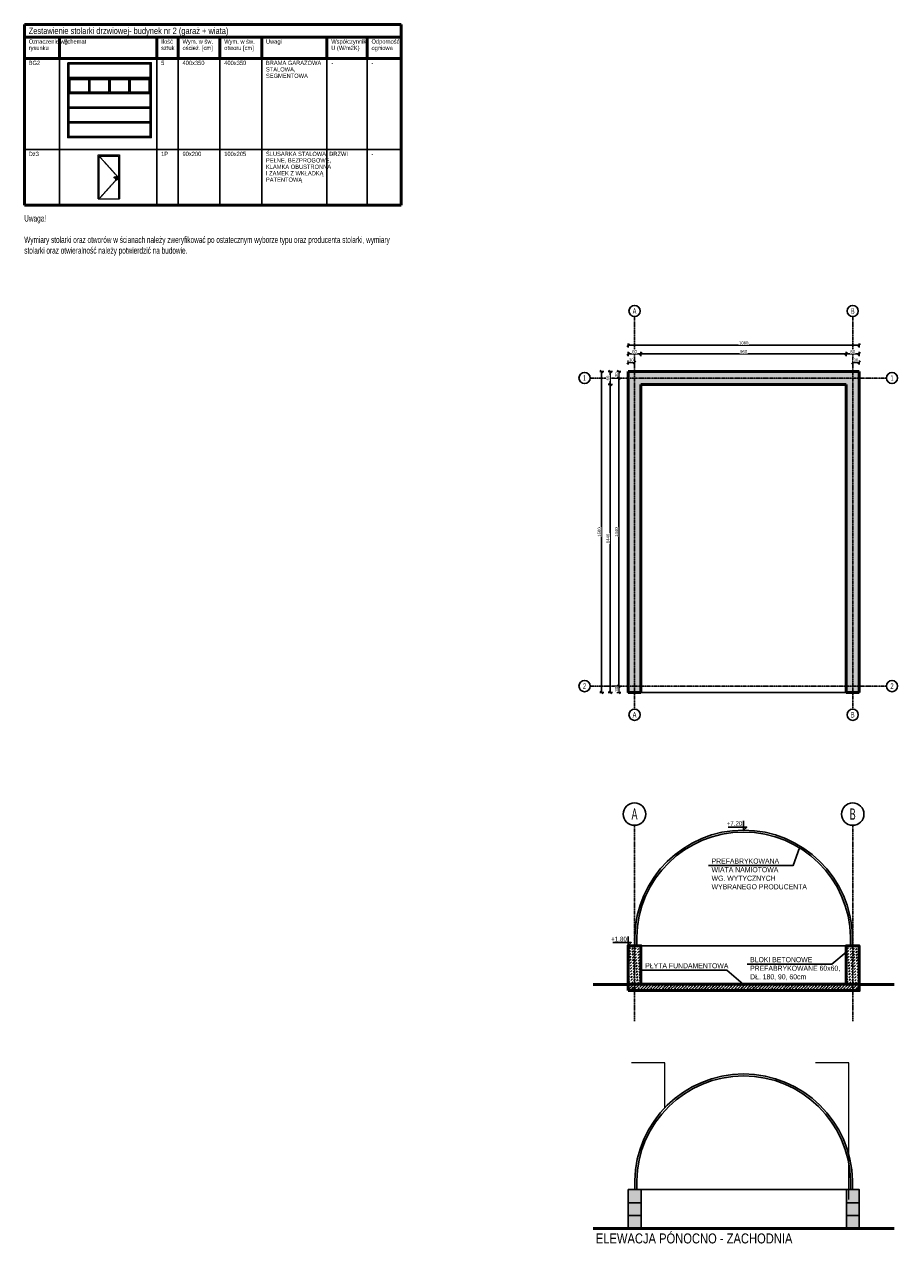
# Model space of a CAD drawing. Header units: centimetres. Extents: x 42630 to 130002, y 15 to 29179.
# Tile 138 of 175: x 59575 to 63658, y 1899 to 7598. Entities that reach past the tile are written whole.
import ezdxf
from ezdxf.enums import TextEntityAlignment as Align

# ---------------------------------------------------------------- set-up
doc = ezdxf.new("R2010")
doc.units = ezdxf.units.CM
doc.header["$LTSCALE"] = 0.01
doc.linetypes.add('DASHDOT2', pattern=[12.7, 6.35, -3.175, 0, -3.175])
doc.linetypes.add('HIDDEN', pattern=[9.525, 6.35, -3.175])
doc.layers.get('0').update_dxf_attribs({"color": 253})
for name, color, linetype in [('A-ELEWACJE', 253, 'Continuous'), ('A-Elewacje_wypełnienia', 253, 'Continuous'), ('A-Grid', 253, 'DASHDOT2'), ('A-OPISY', 253, 'Continuous'), ('CKKOTY_WYS', 253, 'Continuous'), ('CKPODLOGA_STR', 253, 'Continuous'), ('CKSCIANY_KRESK', 253, 'Continuous'), ('CKTABELE', 253, 'Continuous')]:
    doc.layers.add(name, color=color, linetype=linetype)
doc.layers.add('CKSCIANY_PRZEKR', color=253, linetype='Continuous', lineweight=50)
doc.layers.add('CKTEKSTY_SREDNIE', color=253, linetype='Continuous', lineweight=25)
doc.styles.add('Arial$001', font='arial.ttf', dxfattribs={"height": 1.872})
doc.styles.add('BA_ARIAL_0.5', font='IC-Romans.shx', dxfattribs={"width": 0.5})
doc.styles.add('RomanS', font='romans.shx', dxfattribs={"width": 0.8})
doc.styles.get("Standard").update_dxf_attribs({"font": 'ic-simplex.shx', "width": 0.8})
doc.styles.add('TABELE', font='ic-simplex.shx', dxfattribs={"width": 0.8})
doc.dimstyles.new('Kopia2 CADKON cm', dxfattribs={"dimscale": 5, "dimtxt": 3, "dimasz": 2.5, "dimexe": 1.8, "dimexo": 5, "dimgap": 0.6, "dimtad": 1, "dimrnd": 0.5, "dimtxsty": 'Standard', "dimblk1": 'OBLIQUE', "dimblk2": 'OBLIQUE', "dimsah": 1, "dimcen": 2.5, "dimadec": 1, "dimazin": 2, "dimtfac": 1, "dimtix": 1, "dimtmove": 2, "dimatfit": 3, "dimldrblk": 'OPEN30', "dimfxl": 2, "dimfxlon": 1, "dimtfill": 1, "dimtolj": 1, "dimarcsym": 0})

# ---------------------------------------------------------------- blocks, each defined once
blk = doc.blocks.new('A$7E8AFB122532D')
for points in [[(0, 0), (390, 0), (390, -350), (0, -350)], [(5, -5), (385, -5), (385, -345), (5, -345)], [(10, -138), (10, -79), (98.75, -79), (98.75, -138)], [(103.75, -138), (103.75, -79), (192.5, -79), (192.5, -138)], [(197.5, -138), (197.5, -79), (286.25, -79), (286.25, -138)], [(291.25, -138), (291.25, -79), (380, -79), (380, -138)]]:
    blk.add_lwpolyline(points, close=True)
for points in [[(5, -69), (385, -69)], [(5, -74), (385, -74)], [(5, -74), (385, -74)], [(5, -143), (385, -143)], [(5, -143), (385, -143)], [(5, -207), (385, -207)], [(5, -212), (385, -212)], [(5, -276), (385, -276)], [(5, -281), (385, -281)]]:
    blk.add_lwpolyline(points)
blk = doc.blocks.new('ABCK_BLKTAB_1675955114_0_0')
at = {"layer": 'CKTABELE', "lineweight": 9}
for p, q in [((0, 0), (0, 205)), ((0, 205), (100, 205)), ((5, 0), (5, 200)), ((5, 200), (95, 200)), ((95, 200), (95, 0)), ((100, 205), (100, 0)), ((0, 0), (100, 0))]:
    blk.add_line(p, q, dxfattribs=at)
at = {"layer": 'CKTABELE', "linetype": 'HIDDEN'}
blk.add_lwpolyline([(5, 0), (95, 100), (5, 200)], dxfattribs=at)
at = {"layer": 'CKTABELE'}
for points in [[(88, 98.8), (75.5, 98.8), (75.5, 101.3), (88, 101.3), (88, 98.8)], [(84, 101.3), (84, 102.8), (89.5, 102.8), (89.5, 97.3), (84, 97.3), (84, 98.8)], [(89.5, 94.5), (84, 94.5), (84, 89), (89.5, 89), (89.5, 94.5)]]:
    blk.add_lwpolyline(points, dxfattribs=at)
blk = doc.blocks.new('BA_Axis_Mark')
at = {"linetype": 'Continuous'}
blk.add_circle((0, 0), 37.5, dxfattribs=at)
at = {"linetype": 'Continuous', "style": 'BA_ARIAL_0.5', "width": 0.6}
blk.add_attdef('AXIS_NUMBER', text='', height=37.5, dxfattribs=at).set_placement((0, 0), align=Align.MIDDLE_CENTER)
blk = doc.blocks.new('_OBLIQUE')
at = {"color": 0, "linetype": 'ByBlock'}
blk.add_line((-0.5, -0.5), (0.5, 0.5), dxfattribs=at)
blk = doc.blocks.new('*D200')
at = {"layer": 'A-ELEWACJE', "color": 0, "lineweight": -2}
for p, q in [((62397.7, 6007.9), (62397.7, 6026.9)), ((62397.7, 6017.9), (62427.7, 6017.9)), ((62427.7, 6007.9), (62427.7, 6026.9))]:
    blk.add_line(p, q, dxfattribs=at)
at = {"layer": 'A-ELEWACJE', "color": 0, "lineweight": -2, "xscale": 12.5, "yscale": 12.5, "zscale": 12.5, "rotation": 180}
blk.add_blockref('_OBLIQUE', (62397.7, 6017.9), dxfattribs=at)
at = {"layer": 'A-ELEWACJE', "color": 0, "lineweight": -2, "xscale": 12.5, "yscale": 12.5, "zscale": 12.5}
blk.add_blockref('_OBLIQUE', (62427.7, 6017.9), dxfattribs=at)
at = {"layer": 'A-ELEWACJE', "color": 0, "insert": (62412.7, 6028.4), "char_height": 15, "attachment_point": 5, "bg_fill": 3, "box_fill_scale": 1.1, "bg_fill_color": 256, "bg_fill_true_color": 13158600, "bg_fill_transparency": 0}
blk.add_mtext('\\A1;30', dxfattribs=at)
blk = doc.blocks.new('_Open30')
at = {"color": 0, "linetype": 'ByBlock', "lineweight": -2}
for p, q in [((-1, 0.27), (0, 0)), ((0, 0), (-1, -0.27)), ((0, 0), (-1, 0))]:
    blk.add_line(p, q, dxfattribs=at)
blk = doc.blocks.new('*D202')
at = {"layer": 'A-ELEWACJE', "color": 0, "lineweight": -2}
for p, q in [((63447.7, 6042.9), (63447.7, 6026.9)), ((63447.7, 6017.9), (63477.7, 6017.9)), ((63477.7, 6007.9), (63477.7, 6026.9))]:
    blk.add_line(p, q, dxfattribs=at)
at = {"layer": 'A-ELEWACJE', "color": 0, "lineweight": -2, "xscale": 12.5, "yscale": 12.5, "zscale": 12.5, "rotation": 180}
blk.add_blockref('_OBLIQUE', (63447.7, 6017.9), dxfattribs=at)
at = {"layer": 'A-ELEWACJE', "color": 0, "lineweight": -2, "xscale": 12.5, "yscale": 12.5, "zscale": 12.5}
blk.add_blockref('_OBLIQUE', (63477.7, 6017.9), dxfattribs=at)
at = {"layer": 'A-ELEWACJE', "color": 0, "insert": (63462.7, 6028.4), "char_height": 15, "attachment_point": 5, "bg_fill": 3, "box_fill_scale": 1.1, "bg_fill_color": 256, "bg_fill_true_color": 13158600, "bg_fill_transparency": 0}
blk.add_mtext('\\A1;30', dxfattribs=at)
blk = doc.blocks.new('*D203')
at = {"layer": 'A-ELEWACJE', "color": 0, "lineweight": -2}
for p, q in [((62363.9, 5975), (62344.9, 5975)), ((62363.9, 5945), (62344.9, 5945)), ((62353.9, 5975), (62353.9, 5945))]:
    blk.add_line(p, q, dxfattribs=at)
at = {"layer": 'A-ELEWACJE', "color": 0, "lineweight": -2, "xscale": 12.5, "yscale": 12.5, "zscale": 12.5}
for p, rotation in [((62353.9, 5975), 90), ((62353.9, 5945), 270)]:
    blk.add_blockref('_OBLIQUE', p, dxfattribs=dict(at, rotation=rotation))
at = {"layer": 'A-ELEWACJE', "color": 0, "insert": (62343.4, 5960), "char_height": 15, "attachment_point": 5, "rotation": 90, "bg_fill": 3, "box_fill_scale": 1.1, "bg_fill_color": 256, "bg_fill_true_color": 13158600, "bg_fill_transparency": 0}
blk.add_mtext('\\A1;30', dxfattribs=at)
blk = doc.blocks.new('*D204')
at = {"layer": 'A-ELEWACJE', "color": 0, "lineweight": -2}
for p, q in [((62363.9, 5945), (62344.9, 5945)), ((62353.9, 5945), (62353.9, 4505)), ((62328.9, 4505), (62344.9, 4505))]:
    blk.add_line(p, q, dxfattribs=at)
at = {"layer": 'A-ELEWACJE', "color": 0, "lineweight": -2, "xscale": 12.5, "yscale": 12.5, "zscale": 12.5}
for p, rotation in [((62353.9, 5945), 90), ((62353.9, 4505), 270)]:
    blk.add_blockref('_OBLIQUE', p, dxfattribs=dict(at, rotation=rotation))
at = {"layer": 'A-ELEWACJE', "color": 0, "insert": (62343.4, 5225), "char_height": 15, "attachment_point": 5, "rotation": 90, "bg_fill": 3, "box_fill_scale": 1.1, "bg_fill_color": 256, "bg_fill_true_color": 13158600, "bg_fill_transparency": 0}
blk.add_mtext('\\A1;1440', dxfattribs=at)
blk = doc.blocks.new('*D205')
at = {"layer": 'A-ELEWACJE', "color": 0, "lineweight": -2}
for p, q in [((62328.9, 4505), (62344.9, 4505)), ((62353.9, 4505), (62353.9, 4475)), ((62363.9, 4475), (62344.9, 4475))]:
    blk.add_line(p, q, dxfattribs=at)
at = {"layer": 'A-ELEWACJE', "color": 0, "lineweight": -2, "xscale": 12.5, "yscale": 12.5, "zscale": 12.5}
for p, rotation in [((62353.9, 4505), 90), ((62353.9, 4475), 270)]:
    blk.add_blockref('_OBLIQUE', p, dxfattribs=dict(at, rotation=rotation))
at = {"layer": 'A-ELEWACJE', "color": 0, "insert": (62343.4, 4490), "char_height": 15, "attachment_point": 5, "rotation": 90, "bg_fill": 3, "box_fill_scale": 1.1, "bg_fill_color": 256, "bg_fill_true_color": 13158600, "bg_fill_transparency": 0}
blk.add_mtext('\\A1;30', dxfattribs=at)
blk = doc.blocks.new('*D206')
at = {"layer": 'A-ELEWACJE', "color": 0, "lineweight": -2}
for p, q in [((62323.9, 5975), (62304.9, 5975)), ((62313.9, 5975), (62313.9, 5915)), ((62323.9, 5915), (62304.9, 5915))]:
    blk.add_line(p, q, dxfattribs=at)
at = {"layer": 'A-ELEWACJE', "color": 0, "lineweight": -2, "xscale": 12.5, "yscale": 12.5, "zscale": 12.5}
for p, rotation in [((62313.9, 5975), 90), ((62313.9, 5915), 270)]:
    blk.add_blockref('_OBLIQUE', p, dxfattribs=dict(at, rotation=rotation))
at = {"layer": 'A-ELEWACJE', "color": 0, "insert": (62303.4, 5945), "char_height": 15, "attachment_point": 5, "rotation": 90, "bg_fill": 3, "box_fill_scale": 1.1, "bg_fill_color": 256, "bg_fill_true_color": 13158600, "bg_fill_transparency": 0}
blk.add_mtext('\\A1;60', dxfattribs=at)
blk = doc.blocks.new('*D207')
at = {"layer": 'A-ELEWACJE', "color": 0, "lineweight": -2}
for p, q in [((62323.9, 5915), (62304.9, 5915)), ((62313.9, 5915), (62313.9, 4475)), ((62323.9, 4475), (62304.9, 4475))]:
    blk.add_line(p, q, dxfattribs=at)
at = {"layer": 'A-ELEWACJE', "color": 0, "lineweight": -2, "xscale": 12.5, "yscale": 12.5, "zscale": 12.5}
for p, rotation in [((62313.9, 5915), 90), ((62313.9, 4475), 270)]:
    blk.add_blockref('_OBLIQUE', p, dxfattribs=dict(at, rotation=rotation))
at = {"layer": 'A-ELEWACJE', "color": 0, "insert": (62303.4, 5195), "char_height": 15, "attachment_point": 5, "rotation": 90, "bg_fill": 3, "box_fill_scale": 1.1, "bg_fill_color": 256, "bg_fill_true_color": 13158600, "bg_fill_transparency": 0}
blk.add_mtext('\\A1;1440', dxfattribs=at)
blk = doc.blocks.new('*D208')
at = {"layer": 'A-ELEWACJE', "color": 0, "lineweight": -2}
for p, q in [((62283.9, 5975), (62264.9, 5975)), ((62273.9, 5975), (62273.9, 4475)), ((62283.9, 4475), (62264.9, 4475))]:
    blk.add_line(p, q, dxfattribs=at)
at = {"layer": 'A-ELEWACJE', "color": 0, "lineweight": -2, "xscale": 12.5, "yscale": 12.5, "zscale": 12.5}
for p, rotation in [((62273.9, 5975), 90), ((62273.9, 4475), 270)]:
    blk.add_blockref('_OBLIQUE', p, dxfattribs=dict(at, rotation=rotation))
at = {"layer": 'A-ELEWACJE', "color": 0, "insert": (62263.4, 5225), "char_height": 15, "attachment_point": 5, "rotation": 90, "bg_fill": 3, "box_fill_scale": 1.1, "bg_fill_color": 256, "bg_fill_true_color": 13158600, "bg_fill_transparency": 0}
blk.add_mtext('\\A1;1500', dxfattribs=at)
blk = doc.blocks.new('*D209')
at = {"layer": 'A-ELEWACJE', "color": 0, "lineweight": -2}
for p, q in [((62397.7, 6047.9), (62397.7, 6066.9)), ((62397.7, 6057.9), (62457.7, 6057.9)), ((62457.7, 6047.9), (62457.7, 6066.9))]:
    blk.add_line(p, q, dxfattribs=at)
at = {"layer": 'A-ELEWACJE', "color": 0, "lineweight": -2, "xscale": 12.5, "yscale": 12.5, "zscale": 12.5, "rotation": 180}
blk.add_blockref('_OBLIQUE', (62397.7, 6057.9), dxfattribs=at)
at = {"layer": 'A-ELEWACJE', "color": 0, "lineweight": -2, "xscale": 12.5, "yscale": 12.5, "zscale": 12.5}
blk.add_blockref('_OBLIQUE', (62457.7, 6057.9), dxfattribs=at)
at = {"layer": 'A-ELEWACJE', "color": 0, "insert": (62427.7, 6068.4), "char_height": 15, "attachment_point": 5, "bg_fill": 3, "box_fill_scale": 1.1, "bg_fill_color": 256, "bg_fill_true_color": 13158600, "bg_fill_transparency": 0}
blk.add_mtext('\\A1;60', dxfattribs=at)
blk = doc.blocks.new('*D210')
at = {"layer": 'A-ELEWACJE', "color": 0, "lineweight": -2}
for p, q in [((62457.7, 6047.9), (62457.7, 6066.9)), ((62457.7, 6057.9), (63417.7, 6057.9)), ((63417.7, 6047.9), (63417.7, 6066.9))]:
    blk.add_line(p, q, dxfattribs=at)
at = {"layer": 'A-ELEWACJE', "color": 0, "lineweight": -2, "xscale": 12.5, "yscale": 12.5, "zscale": 12.5, "rotation": 180}
blk.add_blockref('_OBLIQUE', (62457.7, 6057.9), dxfattribs=at)
at = {"layer": 'A-ELEWACJE', "color": 0, "lineweight": -2, "xscale": 12.5, "yscale": 12.5, "zscale": 12.5}
blk.add_blockref('_OBLIQUE', (63417.7, 6057.9), dxfattribs=at)
at = {"layer": 'A-ELEWACJE', "color": 0, "insert": (62937.7, 6068.4), "char_height": 15, "attachment_point": 5, "bg_fill": 3, "box_fill_scale": 1.1, "bg_fill_color": 256, "bg_fill_true_color": 13158600, "bg_fill_transparency": 0}
blk.add_mtext('\\A1;960', dxfattribs=at)
blk = doc.blocks.new('*D211')
at = {"layer": 'A-ELEWACJE', "color": 0, "lineweight": -2}
for p, q in [((63417.7, 6047.9), (63417.7, 6066.9)), ((63417.7, 6057.9), (63477.7, 6057.9)), ((63477.7, 6047.9), (63477.7, 6066.9))]:
    blk.add_line(p, q, dxfattribs=at)
at = {"layer": 'A-ELEWACJE', "color": 0, "lineweight": -2, "xscale": 12.5, "yscale": 12.5, "zscale": 12.5, "rotation": 180}
blk.add_blockref('_OBLIQUE', (63417.7, 6057.9), dxfattribs=at)
at = {"layer": 'A-ELEWACJE', "color": 0, "lineweight": -2, "xscale": 12.5, "yscale": 12.5, "zscale": 12.5}
blk.add_blockref('_OBLIQUE', (63477.7, 6057.9), dxfattribs=at)
at = {"layer": 'A-ELEWACJE', "color": 0, "insert": (63447.7, 6068.4), "char_height": 15, "attachment_point": 5, "bg_fill": 3, "box_fill_scale": 1.1, "bg_fill_color": 256, "bg_fill_true_color": 13158600, "bg_fill_transparency": 0}
blk.add_mtext('\\A1;60', dxfattribs=at)
blk = doc.blocks.new('*D212')
at = {"layer": 'A-ELEWACJE', "color": 0, "lineweight": -2}
for p, q in [((62397.7, 6087.9), (62397.7, 6106.9)), ((62397.7, 6097.9), (63477.7, 6097.9)), ((63477.7, 6087.9), (63477.7, 6106.9))]:
    blk.add_line(p, q, dxfattribs=at)
at = {"layer": 'A-ELEWACJE', "color": 0, "lineweight": -2, "xscale": 12.5, "yscale": 12.5, "zscale": 12.5, "rotation": 180}
blk.add_blockref('_OBLIQUE', (62397.7, 6097.9), dxfattribs=at)
at = {"layer": 'A-ELEWACJE', "color": 0, "lineweight": -2, "xscale": 12.5, "yscale": 12.5, "zscale": 12.5}
blk.add_blockref('_OBLIQUE', (63477.7, 6097.9), dxfattribs=at)
at = {"layer": 'A-ELEWACJE', "color": 0, "insert": (62937.7, 6108.4), "char_height": 15, "attachment_point": 5, "bg_fill": 3, "box_fill_scale": 1.1, "bg_fill_color": 256, "bg_fill_true_color": 13158600, "bg_fill_transparency": 0}
blk.add_mtext('\\A1;1080', dxfattribs=at)
blk = doc.blocks.new('A$7E8A15D1A11151')
at = {"layer": 'A-ELEWACJE'}
for points in [[(-1004.5, 0), (-1013.5, 0), (-1013.5, 40, -0.982318), (4.5, 40), (4.5, 0), (0, 0), (-4.5, 0), (-4.5, 40)], [(-1004.5, 0), (-1004.5, 40, -0.982), (-4.5, 40)]]:
    blk.add_lwpolyline(points, format="xyb", dxfattribs=at)

msp = doc.modelspace()

# ---------------------------------------------------------------- hatches: boundary and pattern name
at = {"layer": 'CKSCIANY_KRESK', "ltscale": 0.1, "transparency": 33554661}
h = msp.add_hatch(dxfattribs=at)
h.set_pattern_fill('STONE', color=256, scale=5, angle=180, style=0)
h.set_pattern_definition([(225, (-1020, 0), (0.8838835, -13.2582521), [10, -7.5])])
h.paths.add_polyline_path([(62397.685, 3291.659), (62397.405, 3111.659), (62457.966, 3111.659), (62458.325, 3291.659)])
h = msp.add_hatch(dxfattribs=at)
h.set_pattern_fill('STONE', color=256, scale=5, angle=180, style=0)
h.set_pattern_definition([(225, (0, 0), (0.8838835, -13.2582521), [10, -7.5])])
h.paths.add_polyline_path([(63417.685, 3291.659), (63417.405, 3111.659), (63477.966, 3111.659), (63478.325, 3291.659)])
h = msp.add_hatch(dxfattribs=at)
h.set_pattern_fill('CONCRETE-BASIC', color=256, scale=5, angle=180, style=0)
h.set_pattern_definition([(225, (0, 0), (14.1421356, -14.1421356), []), (225, (-14.142, 2e-15), (7.071068, -21.2132034), [10, -5, 0, -5])])
h.paths.add_polyline_path([(62397.685, 3111.659), (62397.685, 3081.659), (63478.247, 3081.659), (63478.325, 3111.659)])
for points in [[(62398.286, 2151.993), (62398.005, 1971.993), (62458.567, 1971.993), (62458.926, 2151.993)], [(63418.286, 2151.993), (63418.005, 1971.993), (63478.567, 1971.993), (63478.926, 2151.993)]]:
    msp.add_hatch(color=253, dxfattribs=at).paths.add_polyline_path(points)

# ---------------------------------------------------------------- linework, layer by layer
at = {"layer": 'A-ELEWACJE'}
for points in [[(62397.685, 5974.981), (63477.685, 5974.981), (63477.685, 4474.981), (62397.685, 4474.981)], [(62398.286, 1971.993), (62458.286, 1971.993), (62458.286, 2151.993), (62398.286, 2151.993)], [(62458.286, 2151.993), (63478.286, 2151.993), (63478.286, 1971.993), (62458.286, 1971.993)], [(63418.286, 1971.993), (63478.286, 1971.993), (63478.286, 2151.993), (63418.286, 2151.993)]]:
    msp.add_lwpolyline(points, close=True, dxfattribs=at)
at = {"layer": 'A-ELEWACJE', "color": 1, "lineweight": 50}
for points in [[(62234.645, 3109.659), (62397.685, 3109.659)], [(63478.286, 3109.659), (63641.327, 3109.659)], [(62234.645, 1969.993), (62397.685, 1969.993)], [(62397.685, 1969.993), (63641.327, 1969.993)]]:
    msp.add_lwpolyline(points, dxfattribs=at)
at = {"layer": 'A-ELEWACJE'}
for points in [[(62458.286, 2151.993), (63418.286, 2151.993)], [(63478.887, 1969.993), (63478.887, 1971.993), (62398.286, 1971.993), (62398.286, 1969.993)]]:
    msp.add_lwpolyline(points, dxfattribs=at)
at = {"layer": 'A-Elewacje_wypełnienia', "transparency": 33554636}
for points in [[(62398.286, 2089.993), (62458.286, 2089.993)], [(63418.286, 2089.993), (63478.286, 2089.993)], [(62398.286, 2029.993), (62458.286, 2029.993)], [(63418.286, 2029.993), (63478.286, 2029.993)]]:
    msp.add_lwpolyline(points, dxfattribs=at)
at = {"layer": 'A-Grid', "ltscale": 20}
for p, q in [((62220.185, 5944.981), (63605.185, 5944.981)), ((62220.185, 4504.981), (63605.185, 4504.981))]:
    msp.add_line(p, q, dxfattribs=at)
for points in [[(62427.685, 6231.981), (62427.685, 4397.481)], [(63447.685, 6231.981), (63447.685, 4397.481)], [(62427.685, 3854.273), (62427.685, 2938.582)], [(63447.685, 3854.273), (63447.685, 2938.582)]]:
    msp.add_lwpolyline(points, dxfattribs=at)
at = {"layer": 'A-OPISY'}
for points in [[(63198.906, 3749.011), (63169.606, 3666.579), (62774.202, 3666.579)], [(63417.685, 3262.185), (63349.705, 3205.904), (62954.301, 3205.904)], [(62936.019, 3111.659), (62859.41, 3177.292), (62464.006, 3177.292)]]:
    msp.add_lwpolyline(points, dxfattribs=at)
at = {"layer": 'A-OPISY', "lineweight": 0}
for points in [[(62569.675, 2534.667), (62569.675, 2744.237), (62413.698, 2744.237)], [(63429.485, 2104.671), (63429.485, 2744.237), (63273.509, 2744.237)]]:
    msp.add_lwpolyline(points, dxfattribs=at)
at = {"layer": 'CKKOTY_WYS', "ltscale": 0.01}
for points in [[(62937.687, 3874.859), (62937.685, 3831.659), (62952.086, 3846.059), (62865.686, 3846.062)], [(62397.687, 3334.859), (62397.685, 3291.659), (62412.086, 3306.059), (62325.686, 3306.062)]]:
    msp.add_lwpolyline(points, dxfattribs=at)
at = {"layer": 'CKPODLOGA_STR', "color": 7, "ltscale": 10}
msp.add_lwpolyline([(62457.685, 3291.659), (63417.685, 3291.659)], dxfattribs=at)
at = {"layer": 'CKSCIANY_PRZEKR'}
for p, q in [((62397.685, 4474.981), (62397.685, 5974.981)), ((62397.685, 5974.981), (63477.685, 5974.981)), ((63477.685, 5974.981), (63477.685, 4474.981)), ((62457.685, 4474.981), (62457.685, 5914.981)), ((62457.685, 5914.981), (63417.685, 5914.981)), ((63417.685, 5914.981), (63417.685, 4474.981)), ((62397.685, 4474.981), (62457.685, 4474.981)), ((63477.685, 4474.981), (63417.685, 4474.981))]:
    msp.add_line(p, q, dxfattribs=at)
for points in [[(62397.685, 3111.659), (62457.685, 3111.659), (62457.685, 3291.659), (62397.685, 3291.659)], [(63417.685, 3111.659), (63477.685, 3111.659), (63477.685, 3291.659), (63417.685, 3291.659)], [(62397.685, 3081.659), (63478.286, 3081.659), (63478.286, 3111.659), (62397.685, 3111.659)]]:
    msp.add_lwpolyline(points, close=True, dxfattribs=at)
at = {"layer": 'CKTABELE', "color": 6, "lineweight": 50}
for p, q in [((59575.277, 7597.893), (59775.277, 7597.893)), ((59575.277, 7597.893), (59575.277, 7537.893)), ((59775.277, 7597.893), (60113.277, 7597.893)), ((60113.277, 7597.893), (60233.277, 7597.893)), ((60233.277, 7597.893), (60413.277, 7597.893)), ((60413.277, 7597.893), (60608.277, 7597.893)), ((60608.277, 7597.893), (60970.951, 7597.893)), ((60970.951, 7597.893), (61177.951, 7597.893)), ((61177.951, 7597.893), (61336.951, 7597.893)), ((61336.951, 7597.893), (61336.951, 7537.893)), ((59575.277, 7537.893), (59575.277, 7437.893)), ((59575.277, 7537.893), (59775.277, 7537.893)), ((59738.577, 7537.893), (59738.577, 7437.893)), ((59775.277, 7537.893), (60113.277, 7537.893)), ((60113.277, 7537.893), (60233.277, 7537.893)), ((60194.462, 7537.893), (60194.462, 7437.893)), ((60233.277, 7537.893), (60413.277, 7537.893)), ((60294.462, 7537.893), (60294.462, 7437.893)), ((60413.277, 7537.893), (60608.277, 7537.893)), ((60489.462, 7537.893), (60489.462, 7437.893)), ((60608.277, 7537.893), (60970.951, 7537.893)), ((60684.462, 7537.893), (60684.462, 7437.893)), ((60970.951, 7537.893), (61177.951, 7537.893)), ((60989.857, 7537.893), (60989.857, 7437.893)), ((61177.951, 7537.893), (61336.951, 7537.893)), ((61177.951, 7537.893), (61177.951, 7437.893)), ((61336.951, 7537.893), (61336.951, 7437.893)), ((59575.277, 7437.893), (59575.277, 7012.491)), ((59575.277, 7437.893), (59775.277, 7437.893)), ((59775.277, 7437.893), (60194.462, 7437.893)), ((60194.462, 7437.893), (60295.556, 7437.893)), ((60295.556, 7437.893), (60475.556, 7437.893)), ((60475.556, 7437.893), (60665.556, 7437.893)), ((60665.556, 7437.893), (61033.23, 7437.893)), ((60970.951, 7437.893), (61177.951, 7437.893)), ((61177.951, 7437.893), (61336.951, 7437.893)), ((61336.951, 7437.893), (61336.951, 7012.491)), ((59575.277, 7012.491), (59575.277, 6752.595)), ((61336.951, 7012.491), (61336.951, 6752.595))]:
    msp.add_line(p, q, dxfattribs=at)
at = {"layer": 'CKTABELE'}
for p, q in [((59738.577, 7437.893), (59738.577, 7012.491)), ((60194.462, 7437.893), (60194.462, 7012.491)), ((60294.462, 7437.893), (60294.462, 7012.491)), ((60489.462, 7437.893), (60489.462, 7012.491)), ((60684.462, 7437.893), (60684.462, 7012.491)), ((60989.857, 7437.893), (60989.857, 7012.491)), ((61177.951, 7437.893), (61177.951, 7012.491)), ((59575.277, 7012.491), (59775.277, 7012.491)), ((59738.577, 7012.491), (59738.577, 6752.595)), ((59775.277, 7012.491), (60113.277, 7012.491)), ((60113.277, 7012.491), (60233.277, 7012.491)), ((60194.462, 7012.491), (60194.462, 6752.595)), ((60233.277, 7012.491), (60413.277, 7012.491)), ((60294.462, 7012.491), (60294.462, 6752.595)), ((60413.277, 7012.491), (60608.277, 7012.491)), ((60489.462, 7012.491), (60489.462, 6752.595)), ((60608.277, 7012.491), (60970.951, 7012.491)), ((60684.462, 7012.491), (60684.462, 6752.595)), ((60970.951, 7012.491), (61177.951, 7012.491)), ((60989.857, 7012.491), (60989.857, 6752.595)), ((61177.951, 7012.491), (61336.951, 7012.491)), ((61177.951, 7012.491), (61177.951, 6752.595))]:
    msp.add_line(p, q, dxfattribs=at)
at = {"layer": 'CKTABELE', "color": 6, "lineweight": 50}
msp.add_lwpolyline([(59575.277, 6752.595), (61336.951, 6752.595)], dxfattribs=at)

# ---------------------------------------------------------------- block references
for name, p in [('A$7E8AFB122532D', (59777.943, 7418.609)), ('ABCK_BLKTAB_1675955114_0_0', (59919.338, 6782.41))]:
    msp.add_blockref(name, p)
at = {"layer": 'A-ELEWACJE'}
for p in [(63442.185, 3291.659), (63442.185, 2151.993)]:
    msp.add_blockref('A$7E8A15D1A11151', p, dxfattribs=at)
at = {"layer": 'A-Grid', "rotation": 360}
for p, xscale, yscale, zscale, values in [((62427.685, 6258.231), 0.7000000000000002, 0.7000000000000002, 0.7000000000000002, {'AXIS_NUMBER': 'A'}), ((63447.685, 6258.231), 0.7000000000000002, 0.7000000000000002, 0.7000000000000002, {'AXIS_NUMBER': 'B'}), ((62193.935, 5944.981), 0.7000000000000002, 0.7000000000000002, 0.7000000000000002, {'AXIS_NUMBER': '1'}), ((63631.435, 5944.981), 0.7000000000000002, 0.7000000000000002, 0.7000000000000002, {'AXIS_NUMBER': '1'}), ((62193.935, 4504.981), 0.7000000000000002, 0.7000000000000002, 0.7000000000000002, {'AXIS_NUMBER': '2'}), ((63631.435, 4504.981), 0.7000000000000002, 0.7000000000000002, 0.7000000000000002, {'AXIS_NUMBER': '2'}), ((62427.685, 4371.231), 0.7000000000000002, 0.7000000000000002, 0.7000000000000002, {'AXIS_NUMBER': 'A'}), ((63447.685, 4371.231), 0.7000000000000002, 0.7000000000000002, 0.7000000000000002, {'AXIS_NUMBER': 'B'}), ((62427.685, 3906.773), 1.4, 1.4, 1.4, {'AXIS_NUMBER': 'A'}), ((63447.685, 3906.773), 1.4, 1.4, 1.4, {'AXIS_NUMBER': 'B'})]:
    msp.add_blockref('BA_Axis_Mark', p, dxfattribs=dict(at, xscale=xscale, yscale=yscale, zscale=zscale)).add_auto_attribs(values)

# ---------------------------------------------------------------- texts
at = {"color": 3, "style": 'Arial$001', "width": 0.8}
msp.add_text('ELEWACJA PÓNOCNO - ZACHODNIA', height=46.70802, dxfattribs=at).set_placement((62246.645, 1899.993))
at = {"layer": 'A-OPISY', "char_height": 24, "width": 589.07422, "attachment_point": 1, "style": 'RomanS'}
for s, insert in [('\\pxi-3,l3,ql,t3;{\\Fic-simplex.shx;PREFABRYKOWANA \\P\\pxi-3,l3,ql,t3;WIATA NAMIOTOWA\\P\\pxi-3,l3,ql,t3;WG. WYTYCZNYCH\\P\\pxi-3,l3,ql,t3;WYBRANEGO PRODUCENTA}', (62787.974, 3699.076)), ('\\pxi-3,l3,ql,t3;{\\Fic-simplex.shx;PŁYTA FUNDAMENTOWA }', (62477.778, 3209.789)), ('\\pxi-3,l3,ql,t3;{\\Fic-simplex.shx;BLOKI BETONOWE \\P\\pxi-3,l3,ql,t3;PREFABRYKOWANE 60x60, \\P\\pxi-3,l3,ql,t3;DŁ. 180, 90, 60cm}', (62968.073, 3238.402))]:
    msp.add_mtext(s, dxfattribs=dict(at, insert=insert))
at = {"layer": 'CKKOTY_WYS', "ltscale": 0.01, "width": 0.8}
for s, p in [('+7.20', (62858.565, 3851.922)), ('+1.80', (62318.565, 3311.922))]:
    msp.add_text(s, height=21.6, dxfattribs=at).set_placement(p)
at = {"layer": 'CKTABELE', "color": 6, "insert": (59595.277, 7582.893), "char_height": 30, "width": 2040, "attachment_point": 1, "line_spacing_factor": 0.903614, "style": 'TABELE'}
msp.add_mtext('\\pxt20;Zestawienie stolarki drzwiowej- budynek nr 2 (garaż + wiata)', dxfattribs=at)
at = {"layer": 'CKTABELE', "char_height": 20, "attachment_point": 1, "line_spacing_factor": 0.903614, "style": 'TABELE'}
for s, insert, width in [('{\\W0.8;Oznaczenie wg rysunku}', (59595.277, 7527.893), 160), ('{\\W0.8;Schemat}', (59758.577, 7527.893), 298), ('{\\W0.8;Ilość sztuk}', (60214.462, 7527.893), 80), ('{\\W0.8;Wym. w św. oścież. [cm]}', (60314.462, 7527.893), 160), ('Wym. w św. otworu [cm]', (60509.462, 7527.893), 166.91743), ('{\\W0.8;Uwagi}', (60704.462, 7527.893), 586), ('Współczynnik \\PU (W/m2K)', (61009.857, 7527.893), 192), ('{\\W0.8;Odporność ogniowa}', (61197.951, 7527.893), 144), ('BG2', (59595.277, 7427.893), 160), ('5', (60214.462, 7427.893), 80), ('400x350', (60314.462, 7427.893), 160), ('400x350', (60509.462, 7427.893), 160), ('BRAMA GARAŻOWA\\PSTALOWA,\\PSEGMENTOWA', (60704.462, 7427.893), 313.53692), ('-', (61009.857, 7427.893), 192), ('{\\W0.8;-}', (61197.951, 7427.893), 144), ('Dz3', (59595.277, 7002.491), 160), ('1P', (60214.462, 7002.491), 80), ('90x200', (60314.462, 7002.491), 160), ('100x205', (60509.462, 7002.491), 160), ('ŚLUSARKA STALOWA, DRZWI PEŁNE, BEZPROGOWE,\\PKLAMKA OBUSTRONNA \\PI ZAMEK Z WKŁADKĄ PATENTOWĄ', (60704.462, 7002.491), 313.53692), ('-', (61009.857, 7002.491), 192), ('{\\W0.8;-}', (61197.951, 7002.491), 144)]:
    msp.add_mtext(s, dxfattribs=dict(at, insert=insert, width=width))
at = {"layer": 'CKTEKSTY_SREDNIE', "linetype": 'Continuous', "lineweight": -2, "insert": (59574.424, 6706.357), "char_height": 30, "attachment_point": 1}
msp.add_mtext_dynamic_manual_height_columns('\\pxql;{\\W0.6;Uwaga!\\P\\PWymiary stolarki oraz otworów w\\~ścianach należy zweryfikować po ostatecznym wyborze typu oraz producenta stolarki, wymiary stolarki oraz otwieralność należy potwierdzić na budowie.}', width=1388.56967, gutter_width=60, heights=[300.187], dxfattribs=at)

# ---------------------------------------------------------------- next in the draw order: dimensions: what is measured, and where the dimension line sits
at = {"layer": 'A-ELEWACJE'}
dim = msp.add_linear_dim(base=(63477.685, 6017.904), p1=(63447.685, 6017.904), p2=(63477.685, 5974.981), dimstyle='Kopia2 CADKON cm', override={"dimtmove": 2}, dxfattribs=at)
dim.commit()
dim.dimension.update_dxf_attribs({"geometry": '*D202', "text_midpoint": (63462.685, 6028.404)})
dim = msp.add_linear_dim(base=(62427.685, 6017.904), p1=(62397.685, 5974.981), p2=(62427.685, 5974.981), dimstyle='Kopia2 CADKON cm', dxfattribs=at)
dim.commit()
dim.dimension.update_dxf_attribs({"geometry": '*D200', "text_midpoint": (62412.685, 6028.404)})

# ---------------------------------------------------------------- next in the draw order: dimensions: what is measured, and where the dimension line sits
dim = msp.add_linear_dim(base=(62353.877, 5944.981), p1=(62397.685, 5974.981), p2=(62397.685, 5944.981), angle=90, dimstyle='Kopia2 CADKON cm', dxfattribs=at)
dim.commit()
dim.dimension.update_dxf_attribs({"geometry": '*D203', "text_midpoint": (62343.377, 5959.981)})

# ---------------------------------------------------------------- next in the draw order: dimensions: what is measured, and where the dimension line sits
dim = msp.add_linear_dim(base=(62353.877, 4504.981), p1=(62397.685, 5944.981), p2=(62353.877, 4504.981), angle=90, dimstyle='Kopia2 CADKON cm', override={"dimtmove": 2}, dxfattribs=at)
dim.commit()
dim.dimension.update_dxf_attribs({"geometry": '*D204', "text_midpoint": (62343.377, 5224.981)})

# ---------------------------------------------------------------- next in the draw order: dimensions: what is measured, and where the dimension line sits
dim = msp.add_linear_dim(base=(62313.877, 5914.981), p1=(62397.685, 5974.981), p2=(62457.685, 5914.981), angle=90, dimstyle='Kopia2 CADKON cm', dxfattribs=at)
dim.commit()
dim.dimension.update_dxf_attribs({"geometry": '*D206', "text_midpoint": (62303.377, 5944.981)})
dim = msp.add_linear_dim(base=(62353.877, 4474.981), p1=(62353.877, 4504.981), p2=(62397.685, 4474.981), angle=90, dimstyle='Kopia2 CADKON cm', override={"dimtmove": 2}, dxfattribs=at)
dim.commit()
dim.dimension.update_dxf_attribs({"geometry": '*D205', "text_midpoint": (62343.377, 4489.981)})

# ---------------------------------------------------------------- next in the draw order: dimensions: what is measured, and where the dimension line sits
dim = msp.add_linear_dim(base=(62313.877, 4474.981), p1=(62457.685, 5914.981), p2=(62397.685, 4474.981), angle=90, dimstyle='Kopia2 CADKON cm', override={"dimtmove": 2}, dxfattribs=at)
dim.commit()
dim.dimension.update_dxf_attribs({"geometry": '*D207', "text_midpoint": (62303.377, 5194.981)})

# ---------------------------------------------------------------- next in the draw order: dimensions: what is measured, and where the dimension line sits
dim = msp.add_linear_dim(base=(62273.877, 4474.981), p1=(62397.685, 5974.981), p2=(62397.685, 4474.981), angle=90, dimstyle='Kopia2 CADKON cm', dxfattribs=at)
dim.commit()
dim.dimension.update_dxf_attribs({"geometry": '*D208', "text_midpoint": (62263.377, 5224.981)})

# ---------------------------------------------------------------- next in the draw order: dimensions: what is measured, and where the dimension line sits
dim = msp.add_linear_dim(base=(62457.685, 6057.904), p1=(62397.685, 5974.981), p2=(62457.685, 5914.981), dimstyle='Kopia2 CADKON cm', dxfattribs=at)
dim.commit()
dim.dimension.update_dxf_attribs({"geometry": '*D209', "text_midpoint": (62427.685, 6068.404)})

# ---------------------------------------------------------------- next in the draw order: dimensions: what is measured, and where the dimension line sits
dim = msp.add_linear_dim(base=(63417.685, 6057.904), p1=(62457.685, 5914.981), p2=(63417.685, 5914.981), dimstyle='Kopia2 CADKON cm', override={"dimtmove": 2}, dxfattribs=at)
dim.commit()
dim.dimension.update_dxf_attribs({"geometry": '*D210', "text_midpoint": (62937.685, 6068.404)})

# ---------------------------------------------------------------- next in the draw order: dimensions: what is measured, and where the dimension line sits
dim = msp.add_linear_dim(base=(63477.685, 6057.904), p1=(63417.685, 5914.981), p2=(63477.685, 5974.981), dimstyle='Kopia2 CADKON cm', override={"dimtmove": 2}, dxfattribs=at)
dim.commit()
dim.dimension.update_dxf_attribs({"geometry": '*D211', "text_midpoint": (63447.685, 6068.404)})

# ---------------------------------------------------------------- next in the draw order: dimensions: what is measured, and where the dimension line sits
dim = msp.add_linear_dim(base=(63477.685, 6097.904), p1=(62397.685, 5974.981), p2=(63477.685, 5974.981), dimstyle='Kopia2 CADKON cm', dxfattribs=at)
dim.commit()
dim.dimension.update_dxf_attribs({"geometry": '*D212', "text_midpoint": (62937.685, 6108.404)})

# ---------------------------------------------------------------- next in the draw order: hatches: boundary and pattern name
at = {"layer": 'CKSCIANY_KRESK', "ltscale": 0.1, "transparency": 33554661}
h = msp.add_hatch(dxfattribs=at)
h.set_pattern_fill('STONE', color=256, scale=5, angle=180, style=0)
h.set_pattern_definition([(225, (-1020, 1363.321), (0.8838835, -13.2582521), [10, -7.5])])
h.paths.add_polyline_path([(62397.685, 5974.981), (62397.405, 4474.981), (62457.966, 4474.981), (62457.685, 5914.981), (63417.685, 5914.981), (63417.685, 4474.981), (63477.685, 4474.981), (63477.685, 5974.981)])

doc.saveas('drawing.dxf')
